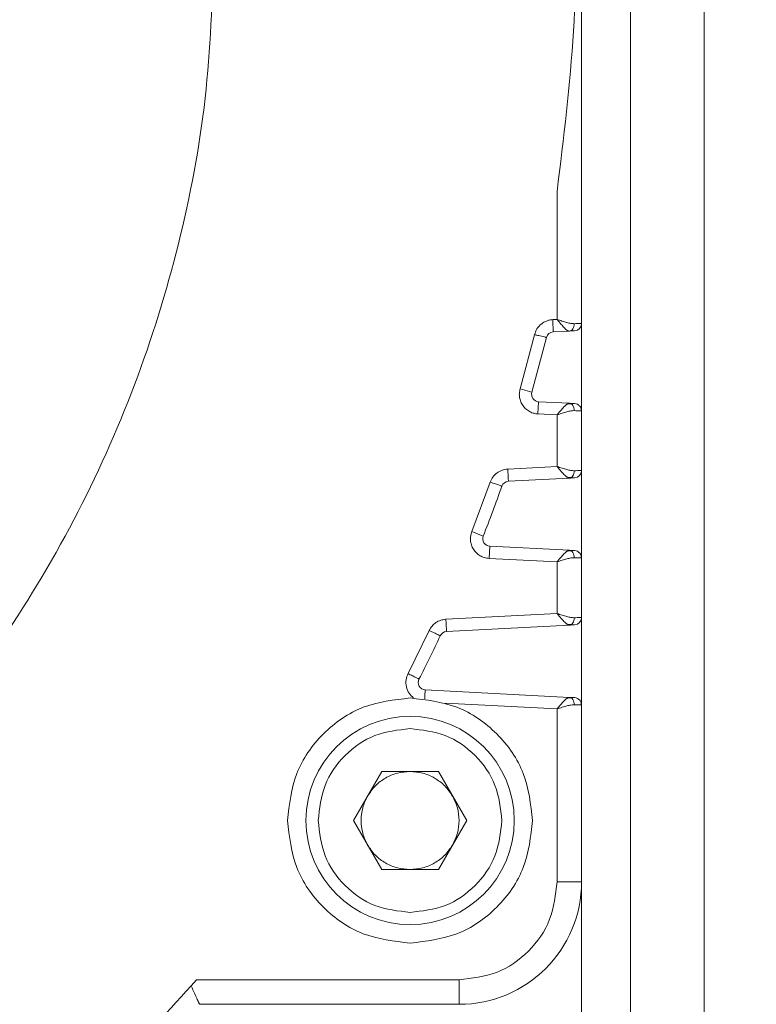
# Model space of a CAD drawing. Header units: millimetres. Extents: x 19214 to 26510, y -7957 to -532.
# Tile 19 of 150: x 21950 to 21980, y -5445 to -5405. Entities that reach past the tile are written whole.
import ezdxf

# ---------------------------------------------------------------- set-up
doc = ezdxf.new("R2010")
doc.units = ezdxf.units.MM
doc.header["$LTSCALE"] = 0.3175
doc.layers.add('1轮廓实线层', color=7, linetype='Continuous', lineweight=18)
doc.layers.add('7标注层', color=4, linetype='Continuous', lineweight=13)

msp = doc.modelspace()

# ---------------------------------------------------------------- linework, layer by layer
at = {"layer": '1轮廓实线层', "ltscale": 10}
for p, q in [((21975.016, -5353.322), (21975.016, -5451.322)), ((21978.016, -5353.322), (21978.016, -5451.322)), ((21973.016, -5417.538), (21973.016, -5387.107)), ((21972.016, -5412.149), (21972.016, -5417.375)), ((21972.016, -5417.375), (21971.837, -5417.383)), ((21972.522, -5417.848), (21971.861, -5417.883)), ((21973.016, -5421.107), (21973.016, -5417.538)), ((21971.098, -5417.998), (21970.506, -5420.211)), ((21971.585, -5418.11), (21970.987, -5420.348)), ((21970.506, -5420.211), (21970.987, -5420.348)), ((21971.26, -5420.73), (21971.234, -5421.23)), ((21971.26, -5420.73), (21972.522, -5420.796)), ((21971.234, -5421.23), (21972.016, -5421.271)), ((21972.016, -5421.271), (21972.016, -5423.374)), ((21973.016, -5421.107), (21972.979, -5421.106)), ((21973.016, -5423.538), (21973.016, -5421.107)), ((21972.016, -5423.374), (21970.003, -5423.48)), ((21970.029, -5423.979), (21972.522, -5423.848)), ((21973.016, -5427.107), (21973.016, -5423.538)), ((21969.291, -5424.012), (21968.537, -5426.034)), ((21968.537, -5426.034), (21969.002, -5426.217)), ((21969.266, -5426.626), (21969.24, -5427.125)), ((21972.522, -5426.796), (21969.266, -5426.626)), ((21969.24, -5427.125), (21972.016, -5427.271)), ((21973.016, -5427.107), (21972.979, -5427.106)), ((21973.016, -5429.538), (21973.016, -5427.107)), ((21972.016, -5427.271), (21972.016, -5429.374)), ((21972.016, -5429.374), (21967.478, -5429.612)), ((21967.504, -5430.111), (21972.522, -5429.848)), ((21973.016, -5433.107), (21973.016, -5429.538)), ((21966.796, -5430.069), (21965.935, -5431.825)), ((21972.522, -5432.796), (21966.632, -5432.488)), ((21967.446, -5433.031), (21972.016, -5433.271)), ((21973.016, -5433.107), (21972.979, -5433.106)), ((21973.016, -5440.322), (21973.016, -5433.107)), ((21972.016, -5433.271), (21972.016, -5440.322)), ((21963.707, -5437.822), (21964.862, -5435.822)), ((21964.862, -5435.822), (21967.171, -5435.822)), ((21967.171, -5435.822), (21968.326, -5437.822)), ((21964.862, -5439.822), (21963.707, -5437.822)), ((21968.326, -5437.822), (21967.171, -5439.822)), ((21967.171, -5439.822), (21964.862, -5439.822)), ((21972.016, -5440.322), (21973.016, -5440.322)), ((21973.016, -5453.128), (21973.016, -5440.322)), ((21957.297, -5444.322), (21957.079, -5444.564)), ((21968.016, -5444.322), (21957.297, -5444.322)), ((21968.016, -5445.322), (21968.016, -5444.322)), ((21957.425, -5445.322), (21968.016, -5445.322))]:
    msp.add_line(p, q, dxfattribs=at)
msp.add_circle((21966.016, -5437.822), 4.25, dxfattribs=at)
at = {"layer": '1轮廓实线层', "lineweight": 20, "ltscale": 10}
for centre, radius, start, end in [((21971.876, -5418.183), 0.3, 93, 166.0523), ((21972.716, -5417.538), 0.3, 273, 0), ((21971.276, -5420.431), 0.3, 164.0259, 267), ((21972.716, -5421.107), 0.3, 41.9407, 87), ((21972.716, -5421.107), 0.3, 360, 24.1891), ((21972.716, -5423.538), 0.3, 273, 0), ((21908.016, -5402.322), 65.5, 338.6047, 340.50773), ((21970.045, -5424.278), 0.3, 93, 160.5077), ((21969.282, -5426.326), 0.3, 158.6047, 267), ((21972.716, -5427.107), 0.3, 41.9407, 87), ((21972.716, -5427.107), 0.3, 360, 24.1891), ((21972.716, -5429.538), 0.3, 273, 0), ((21908.016, -5402.322), 65.5, 333.00658, 334.73051), ((21967.52, -5430.411), 0.3, 93, 154.7305), ((21966.648, -5432.188), 0.3, 153.0066, 267), ((21972.716, -5433.107), 0.3, 41.9407, 87), ((21972.716, -5433.107), 0.3, 0, 24.1891), ((21968.016, -5440.322), 5, 270, 0)]:
    msp.add_arc(centre, radius, start, end, dxfattribs=at)
at = {"layer": '1轮廓实线层', "ltscale": 10}
for points in [[(21972.016, -5392.496), (21972.283, -5394.672), (21972.816, -5399.024), (21972.816, -5405.62), (21972.283, -5409.973), (21972.016, -5412.149)], [(21958.016, -5402.322), (21957.946, -5404.336), (21957.805, -5408.362), (21956.674, -5414.314), (21954.885, -5420.092), (21952.399, -5425.61), (21949.27, -5430.789), (21945.539, -5435.553), (21941.261, -5439.832), (21936.498, -5443.565), (21931.321, -5446.697), (21925.803, -5449.182), (21920.027, -5450.984), (21914.075, -5452.077), (21908.035, -5452.444), (21901.995, -5452.081), (21896.043, -5450.993), (21890.265, -5449.195), (21884.746, -5446.715), (21879.566, -5443.587), (21874.8, -5439.858), (21870.52, -5435.581), (21866.782, -5430.821), (21863.659, -5425.642), (21861.132, -5420.135), (21860.029, -5416.26), (21859.478, -5414.322)], [(21970.003, -5423.48), (21970.007, -5423.545), (21970.013, -5423.676), (21970.022, -5423.841), (21970.028, -5423.956), (21970.029, -5423.971), (21970.029, -5423.979)], [(21967.478, -5429.612), (21967.481, -5429.677), (21967.488, -5429.808), (21967.497, -5429.973), (21967.503, -5430.089), (21967.504, -5430.104), (21967.504, -5430.111)], [(21966.632, -5432.488), (21966.632, -5432.493), (21966.631, -5432.503), (21966.627, -5432.585), (21966.621, -5432.704), (21966.616, -5432.807), (21966.613, -5432.858)], [(21961.016, -5437.822), (21961.091, -5437.167), (21961.242, -5435.857), (21962.398, -5434.204), (21964.051, -5433.048), (21965.361, -5432.898), (21966.016, -5432.822)], [(21966.016, -5432.822), (21966.671, -5432.898), (21967.982, -5433.048), (21969.635, -5434.204), (21970.791, -5435.857), (21970.941, -5437.167), (21971.016, -5437.822)], [(21962.266, -5437.822), (21962.323, -5437.331), (21962.435, -5436.348), (21963.303, -5435.109), (21964.542, -5434.241), (21965.525, -5434.129), (21966.016, -5434.072)], [(21966.016, -5434.072), (21966.508, -5434.129), (21967.49, -5434.241), (21968.73, -5435.109), (21969.597, -5436.348), (21969.71, -5437.331), (21969.766, -5437.822)], [(21964.284, -5436.822), (21964.383, -5436.678), (21964.581, -5436.388), (21965.006, -5436.073), (21965.492, -5435.862), (21965.842, -5435.836), (21966.016, -5435.822)], [(21967.748, -5436.822), (21967.65, -5436.678), (21967.452, -5436.388), (21967.026, -5436.073), (21966.54, -5435.862), (21966.191, -5435.836), (21966.016, -5435.822)], [(21964.016, -5437.822), (21964.028, -5437.647), (21964.052, -5437.296), (21964.207, -5436.98), (21964.284, -5436.822)], [(21967.748, -5436.822), (21967.826, -5436.98), (21967.981, -5437.296), (21968.005, -5437.647), (21968.016, -5437.822)], [(21966.016, -5442.822), (21965.361, -5442.747), (21964.051, -5442.597), (21962.398, -5441.441), (21961.242, -5439.788), (21961.091, -5438.478), (21961.016, -5437.822)], [(21966.016, -5441.572), (21965.525, -5441.516), (21964.542, -5441.403), (21963.303, -5440.536), (21962.435, -5439.297), (21962.323, -5438.314), (21962.266, -5437.822)], [(21964.284, -5438.822), (21964.207, -5438.664), (21964.052, -5438.349), (21964.028, -5437.998), (21964.016, -5437.822)], [(21969.766, -5437.822), (21969.71, -5438.314), (21969.597, -5439.297), (21968.73, -5440.536), (21967.49, -5441.403), (21966.508, -5441.516), (21966.016, -5441.572)], [(21971.016, -5437.822), (21970.941, -5438.478), (21970.791, -5439.788), (21969.635, -5441.441), (21967.982, -5442.597), (21966.671, -5442.747), (21966.016, -5442.822)], [(21968.016, -5437.822), (21968.005, -5437.998), (21967.981, -5438.349), (21967.826, -5438.664), (21967.748, -5438.822)], [(21966.016, -5439.822), (21965.842, -5439.809), (21965.492, -5439.783), (21965.006, -5439.572), (21964.581, -5439.256), (21964.383, -5438.967), (21964.284, -5438.822)], [(21967.748, -5438.822), (21967.65, -5438.967), (21967.452, -5439.256), (21967.026, -5439.572), (21966.54, -5439.783), (21966.191, -5439.809), (21966.016, -5439.822)], [(21972.016, -5440.322), (21971.956, -5440.846), (21971.836, -5441.895), (21970.911, -5443.217), (21969.589, -5444.142), (21968.54, -5444.262), (21968.016, -5444.322)]]:
    msp.add_open_spline(points, degree=3, dxfattribs=at)
for points, knots in [([(21971.837, -5417.383), (21971.789, -5417.387), (21971.701, -5417.395), (21971.545, -5417.447), (21971.365, -5417.555), (21971.182, -5417.743), (21971.125, -5417.916), (21971.098, -5417.998)], [0, 0, 0, 0, 21682.713264, 39664.540969, 73079.394673, 115393.414486, 153967.537831, 153967.537831, 153967.537831, 153967.537831]), ([(21971.837, -5417.383), (21971.839, -5417.425), (21971.843, -5417.525), (21971.849, -5417.65), (21971.854, -5417.75), (21971.857, -5417.82), (21971.86, -5417.872), (21971.86, -5417.879), (21971.861, -5417.883)], [0, 0, 0, 0, 28933.953041, 68364.300137, 92117.015935, 118508.055803, 147533.889907, 179190.626865, 179190.626865, 179190.626865, 179190.626865]), ([(21972.016, -5417.375), (21972.081, -5417.397), (21972.216, -5417.443), (21972.404, -5417.499), (21972.576, -5417.541), (21972.67, -5417.546), (21972.716, -5417.549)], [0, 0, 0, 0, 32129.007656, 66554.967265, 95877.197311, 124793.57395, 124793.57395, 124793.57395, 124793.57395]), ([(21972.522, -5417.848), (21972.494, -5417.843), (21972.434, -5417.831), (21972.317, -5417.728), (21972.177, -5417.57), (21972.073, -5417.444), (21972.016, -5417.375)], [0, 0, 0, 0, 27571.91372, 58242.081083, 88955.856972, 124794.579829, 124794.579829, 124794.579829, 124794.579829]), ([(21972.522, -5417.848), (21972.547, -5417.843), (21972.601, -5417.832), (21972.667, -5417.762), (21972.711, -5417.662), (21972.714, -5417.586), (21972.716, -5417.549)], [0, 0, 0, 0, 30023.316465, 62398.859575, 94774.463939, 124797.712917, 124797.712917, 124797.712917, 124797.712917]), ([(21972.522, -5417.848), (21972.553, -5417.847), (21972.615, -5417.843), (21972.705, -5417.839), (21972.721, -5417.838), (21972.732, -5417.837)], [0, 0, 0, 0, 24949.722856, 49925.473141, 99577.353758, 99577.353758, 99577.353758, 99577.353758]), ([(21972.716, -5417.549), (21972.762, -5417.547), (21972.854, -5417.544), (21972.98, -5417.539), (21973.002, -5417.538), (21973.016, -5417.538)], [0, 0, 0, 0, 26005.531523, 51307.727789, 99578.945979, 99578.945979, 99578.945979, 99578.945979]), ([(21971.098, -5417.998), (21971.14, -5418.007), (21971.218, -5418.023), (21971.338, -5418.05), (21971.458, -5418.078), (21971.539, -5418.099), (21971.579, -5418.109), (21971.583, -5418.11), (21971.585, -5418.11)], [0, 0, 0, 0, 29634.967885, 54456.902162, 89637.993873, 132494.651645, 155586.733021, 179184.342009, 179184.342009, 179184.342009, 179184.342009]), ([(21970.506, -5420.211), (21970.494, -5420.266), (21970.469, -5420.38), (21970.479, -5420.56), (21970.529, -5420.739), (21970.621, -5420.903), (21970.749, -5421.044), (21970.904, -5421.147), (21971.069, -5421.211), (21971.18, -5421.224), (21971.234, -5421.23)], [0, 0, 0, 0, 27587.434078, 56932.500743, 87082.852811, 117234.627912, 148167.269747, 179004.825037, 207471.820779, 233567.994988, 233567.994988, 233567.994988, 233567.994988]), ([(21972.016, -5421.271), (21972.075, -5421.198), (21972.186, -5421.062), (21972.285, -5420.958), (21972.331, -5420.908)], [0, 0, 0, 0, 37257.639708, 70390.077553, 70390.077553, 70390.077553, 70390.077553]), ([(21972.716, -5421.096), (21972.671, -5421.098), (21972.578, -5421.104), (21972.41, -5421.144), (21972.221, -5421.2), (21972.086, -5421.247), (21972.016, -5421.271)], [0, 0, 0, 0, 28034.355163, 58063.10974, 90199.450136, 124795.883231, 124795.883231, 124795.883231, 124795.883231]), ([(21972.331, -5420.908), (21972.37, -5420.874), (21972.442, -5420.809), (21972.497, -5420.8), (21972.522, -5420.796)], [0, 0, 0, 0, 37717.926155, 70391.64965, 70391.64965, 70391.64965, 70391.64965]), ([(21972.596, -5420.82), (21972.563, -5420.819), (21972.499, -5420.815), (21972.436, -5420.833), (21972.406, -5420.841)], [0, 0, 0, 0, 36992.954716, 70392.074718, 70392.074718, 70392.074718, 70392.074718]), ([(21972.716, -5421.096), (21972.714, -5421.059), (21972.711, -5420.982), (21972.667, -5420.883), (21972.601, -5420.813), (21972.547, -5420.802), (21972.522, -5420.796)], [0, 0, 0, 0, 30023.452185, 62399.275919, 94775.038339, 124798.558177, 124798.558177, 124798.558177, 124798.558177]), ([(21972.732, -5420.807), (21972.729, -5420.807), (21972.724, -5420.807), (21972.668, -5420.804), (21972.58, -5420.8), (21972.522, -5420.796)], [0, 0, 0, 0, 24936.169901, 49907.420954, 99578.596075, 99578.596075, 99578.596075, 99578.596075]), ([(21972.979, -5421.106), (21972.971, -5421.105), (21972.954, -5421.105), (21972.852, -5421.101), (21972.762, -5421.098), (21972.716, -5421.096)], [0, 0, 0, 0, 31644.234385, 65146.500398, 99580.038258, 99580.038258, 99580.038258, 99580.038258]), ([(21972.996, -5421.106), (21972.998, -5421.07), (21973.002, -5421.016), (21972.972, -5420.946), (21972.947, -5420.916), (21972.934, -5420.901)], [0, 0, 0, 0, 49112.112711, 74364.736853, 99580.565387, 99580.565387, 99580.565387, 99580.565387]), ([(21970.003, -5423.48), (21969.925, -5423.49), (21969.768, -5423.511), (21969.559, -5423.63), (21969.387, -5423.797), (21969.323, -5423.941), (21969.291, -5424.012)], [0, 0, 0, 0, 31181.095545, 62398.807844, 94269.944587, 124768.408976, 124768.408976, 124768.408976, 124768.408976]), ([(21972.016, -5423.374), (21972.086, -5423.398), (21972.221, -5423.445), (21972.41, -5423.501), (21972.578, -5423.541), (21972.671, -5423.546), (21972.716, -5423.549)], [0, 0, 0, 0, 34592.144987, 66732.249892, 96759.180689, 124794.954741, 124794.954741, 124794.954741, 124794.954741]), ([(21972.328, -5423.734), (21972.282, -5423.685), (21972.184, -5423.58), (21972.074, -5423.445), (21972.016, -5423.374)], [0, 0, 0, 0, 33263.557213, 70390.595644, 70390.595644, 70390.595644, 70390.595644]), ([(21972.522, -5423.848), (21972.496, -5423.844), (21972.44, -5423.835), (21972.367, -5423.769), (21972.328, -5423.734)], [0, 0, 0, 0, 32884.83302, 70392.191646, 70392.191646, 70392.191646, 70392.191646]), ([(21972.407, -5423.803), (21972.436, -5423.812), (21972.499, -5423.829), (21972.563, -5423.826), (21972.596, -5423.824)], [0, 0, 0, 0, 33402.235205, 70392.425298, 70392.425298, 70392.425298, 70392.425298]), ([(21972.522, -5423.848), (21972.547, -5423.843), (21972.601, -5423.832), (21972.667, -5423.762), (21972.711, -5423.662), (21972.714, -5423.586), (21972.716, -5423.549)], [0, 0, 0, 0, 30023.644865, 62399.542113, 94775.500605, 124799.07797, 124799.07797, 124799.07797, 124799.07797]), ([(21972.732, -5423.837), (21972.721, -5423.838), (21972.705, -5423.839), (21972.615, -5423.843), (21972.553, -5423.847), (21972.522, -5423.848)], [0, 0, 0, 0, 49652.485728, 74628.540393, 99578.567313, 99578.567313, 99578.567313, 99578.567313]), ([(21972.716, -5423.549), (21972.762, -5423.547), (21972.854, -5423.544), (21972.98, -5423.539), (21973.002, -5423.538), (21973.016, -5423.538)], [0, 0, 0, 0, 26005.770429, 51308.198478, 99579.856821, 99579.856821, 99579.856821, 99579.856821]), ([(21969.291, -5424.012), (21969.363, -5424.037), (21969.5, -5424.085), (21969.652, -5424.139), (21969.745, -5424.172), (21969.756, -5424.176), (21969.762, -5424.178)], [0, 0, 0, 0, 36156.477902, 69144.411358, 96073.701898, 124768.51301, 124768.51301, 124768.51301, 124768.51301]), ([(21968.537, -5426.034), (21968.519, -5426.091), (21968.482, -5426.205), (21968.477, -5426.391), (21968.514, -5426.578), (21968.596, -5426.753), (21968.717, -5426.904), (21968.871, -5427.021), (21969.049, -5427.102), (21969.176, -5427.117), (21969.24, -5427.125)], [0, 0, 0, 0, 27408.480356, 55535.082815, 85201.241805, 114868.540112, 144536.215538, 174203.505883, 203869.648947, 233533.882532, 233533.882532, 233533.882532, 233533.882532]), ([(21972.016, -5427.271), (21972.075, -5427.198), (21972.186, -5427.062), (21972.285, -5426.958), (21972.331, -5426.908)], [0, 0, 0, 0, 37258.050632, 70390.853881, 70390.853881, 70390.853881, 70390.853881]), ([(21972.716, -5427.096), (21972.671, -5427.098), (21972.578, -5427.104), (21972.41, -5427.144), (21972.221, -5427.2), (21972.086, -5427.247), (21972.016, -5427.271)], [0, 0, 0, 0, 28034.666316, 58063.754189, 90200.451263, 124797.268355, 124797.268355, 124797.268355, 124797.268355]), ([(21972.331, -5426.908), (21972.37, -5426.874), (21972.442, -5426.809), (21972.497, -5426.8), (21972.522, -5426.796)], [0, 0, 0, 0, 37718.341932, 70392.425562, 70392.425562, 70392.425562, 70392.425562]), ([(21972.596, -5426.82), (21972.563, -5426.819), (21972.499, -5426.815), (21972.436, -5426.833), (21972.406, -5426.841)], [0, 0, 0, 0, 36993.362467, 70392.850608, 70392.850608, 70392.850608, 70392.850608]), ([(21972.716, -5427.096), (21972.714, -5427.059), (21972.711, -5426.982), (21972.667, -5426.883), (21972.601, -5426.813), (21972.547, -5426.802), (21972.522, -5426.796)], [0, 0, 0, 0, 30023.785264, 62399.968172, 94776.089775, 124799.942693, 124799.942693, 124799.942693, 124799.942693]), ([(21972.732, -5426.807), (21972.729, -5426.807), (21972.724, -5426.807), (21972.668, -5426.804), (21972.58, -5426.8), (21972.522, -5426.796)], [0, 0, 0, 0, 25005.521077, 49909.296369, 99579.519879, 99579.519879, 99579.519879, 99579.519879]), ([(21972.979, -5427.106), (21972.971, -5427.105), (21972.954, -5427.105), (21972.852, -5427.101), (21972.762, -5427.098), (21972.716, -5427.096)], [0, 0, 0, 0, 31644.528473, 65147.105841, 99580.963711, 99580.963711, 99580.963711, 99580.963711]), ([(21972.996, -5427.106), (21972.998, -5427.07), (21973.002, -5427.016), (21972.972, -5426.946), (21972.947, -5426.916), (21972.934, -5426.901)], [0, 0, 0, 0, 49112.569011, 74365.427775, 99581.49059, 99581.49059, 99581.49059, 99581.49059]), ([(21972.016, -5429.374), (21972.086, -5429.398), (21972.221, -5429.445), (21972.41, -5429.501), (21972.578, -5429.541), (21972.671, -5429.546), (21972.716, -5429.549)], [0, 0, 0, 0, 34592.532971, 66732.998323, 96760.265904, 124796.354369, 124796.354369, 124796.354369, 124796.354369]), ([(21972.328, -5429.734), (21972.282, -5429.685), (21972.184, -5429.58), (21972.074, -5429.445), (21972.016, -5429.374)], [0, 0, 0, 0, 33263.928067, 70391.380413, 70391.380413, 70391.380413, 70391.380413]), ([(21967.478, -5429.612), (21967.407, -5429.621), (21967.264, -5429.639), (21967.07, -5429.74), (21966.903, -5429.881), (21966.832, -5430.006), (21966.796, -5430.069)], [0, 0, 0, 0, 31088.517272, 62365.783198, 93462.463958, 124745.873197, 124745.873197, 124745.873197, 124745.873197]), ([(21972.522, -5429.848), (21972.496, -5429.844), (21972.44, -5429.835), (21972.367, -5429.769), (21972.328, -5429.734)], [0, 0, 0, 0, 32885.200265, 70392.97774, 70392.97774, 70392.97774, 70392.97774]), ([(21972.407, -5429.803), (21972.436, -5429.812), (21972.499, -5429.829), (21972.563, -5429.826), (21972.596, -5429.824)], [0, 0, 0, 0, 33402.608342, 70393.211654, 70393.211654, 70393.211654, 70393.211654]), ([(21972.522, -5429.848), (21972.547, -5429.843), (21972.601, -5429.832), (21972.667, -5429.762), (21972.711, -5429.662), (21972.714, -5429.586), (21972.716, -5429.549)], [0, 0, 0, 0, 30023.98216, 62400.243127, 94776.565341, 124800.480001, 124800.480001, 124800.480001, 124800.480001]), ([(21972.732, -5429.837), (21972.721, -5429.838), (21972.705, -5429.839), (21972.615, -5429.843), (21972.553, -5429.847), (21972.522, -5429.848)], [0, 0, 0, 0, 49652.952557, 74629.242046, 99579.503545, 99579.503545, 99579.503545, 99579.503545]), ([(21972.716, -5429.549), (21972.762, -5429.547), (21972.854, -5429.544), (21972.98, -5429.539), (21973.002, -5429.538), (21973.016, -5429.538)], [0, 0, 0, 0, 26006.014749, 51308.680509, 99580.792349, 99580.792349, 99580.792349, 99580.792349]), ([(21966.796, -5430.069), (21966.865, -5430.102), (21966.997, -5430.164), (21967.143, -5430.233), (21967.232, -5430.275), (21967.243, -5430.28), (21967.249, -5430.283)], [0, 0, 0, 0, 36149.854381, 69131.744763, 96056.102114, 124745.656611, 124745.656611, 124745.656611, 124745.656611]), ([(21965.935, -5431.825), (21965.902, -5431.909), (21965.834, -5432.083), (21965.853, -5432.37), (21965.96, -5432.636), (21966.097, -5432.763), (21966.163, -5432.824)], [0, 0, 0, 0, 30224.459733, 62370.091261, 94513.924507, 124733.650156, 124733.650156, 124733.650156, 124733.650156]), ([(21965.935, -5431.825), (21965.966, -5431.841), (21966.027, -5431.872), (21966.138, -5431.928), (21966.258, -5431.989), (21966.339, -5432.031), (21966.375, -5432.049), (21966.379, -5432.051), (21966.381, -5432.052)], [0, 0, 0, 0, 23600.770523, 46695.951534, 89558.397337, 132420.843204, 155516.024235, 179116.794766, 179116.794766, 179116.794766, 179116.794766]), ([(21972.016, -5433.271), (21972.075, -5433.198), (21972.186, -5433.062), (21972.285, -5432.958), (21972.331, -5432.908)], [0, 0, 0, 0, 37258.472311, 70391.650949, 70391.650949, 70391.650949, 70391.650949]), ([(21972.716, -5433.096), (21972.671, -5433.098), (21972.578, -5433.104), (21972.41, -5433.144), (21972.221, -5433.2), (21972.086, -5433.247), (21972.016, -5433.271)], [0, 0, 0, 0, 28034.983659, 58064.413713, 90201.477975, 124798.690456, 124798.690456, 124798.690456, 124798.690456]), ([(21972.331, -5432.908), (21972.37, -5432.874), (21972.442, -5432.809), (21972.497, -5432.8), (21972.522, -5432.796)], [0, 0, 0, 0, 37718.768431, 70393.222213, 70393.222213, 70393.222213, 70393.222213]), ([(21972.601, -5432.821), (21972.566, -5432.819), (21972.501, -5432.815), (21972.437, -5432.832), (21972.407, -5432.841)], [0, 0, 0, 0, 37047.260623, 70393.657123, 70393.657123, 70393.657123, 70393.657123]), ([(21972.716, -5433.096), (21972.714, -5433.059), (21972.711, -5432.982), (21972.667, -5432.883), (21972.601, -5432.813), (21972.547, -5432.802), (21972.522, -5432.796)], [0, 0, 0, 0, 30024.12745, 62400.67921, 94777.169499, 124801.364186, 124801.364186, 124801.364186, 124801.364186]), ([(21972.732, -5432.807), (21972.729, -5432.807), (21972.724, -5432.807), (21972.668, -5432.804), (21972.58, -5432.8), (21972.522, -5432.796)], [0, 0, 0, 0, 25005.75926, 49909.771766, 99580.468396, 99580.468396, 99580.468396, 99580.468396]), ([(21972.979, -5433.106), (21972.971, -5433.105), (21972.954, -5433.105), (21972.852, -5433.101), (21972.762, -5433.098), (21972.716, -5433.096)], [0, 0, 0, 0, 31644.828963, 65147.726165, 99581.913851, 99581.913851, 99581.913851, 99581.913851]), ([(21972.996, -5433.106), (21972.998, -5433.07), (21973.002, -5433.016), (21972.972, -5432.946), (21972.947, -5432.916), (21972.934, -5432.901)], [0, 0, 0, 0, 49113.037477, 74366.137126, 99582.440478, 99582.440478, 99582.440478, 99582.440478]), ([(21957.079, -5444.566), (21956.005, -5445.767), (21953.859, -5448.167), (21951.459, -5450.312), (21950.259, -5451.385)], [0, 0, 0, 0, 35147.526098, 70278.79285, 70278.79285, 70278.79285, 70278.79285]), ([(21957.079, -5444.564), (21957.132, -5444.68), (21957.229, -5444.892), (21957.34, -5445.135), (21957.411, -5445.293), (21957.421, -5445.313), (21957.425, -5445.322)], [0, 0, 0, 0, 36020.45763, 66085.56536, 96157.302087, 124653.18064, 124653.18064, 124653.18064, 124653.18064])]:
    msp.add_open_spline(points, degree=3, knots=knots, dxfattribs=at)
at = {"layer": '7标注层', "ltscale": 10}
msp.add_arc((21908.016, -5402.322), 534.257, 193, 167, dxfattribs=at)

doc.saveas('drawing.dxf')
